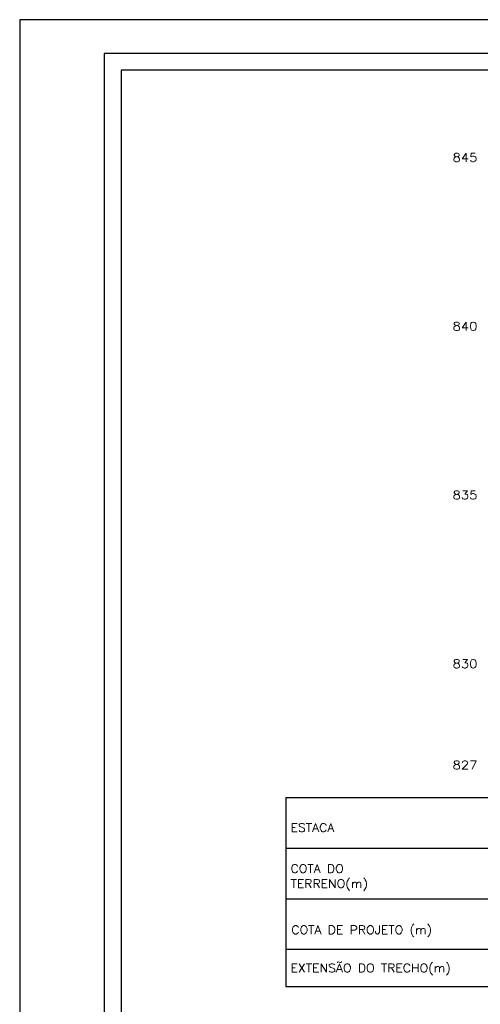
# Model space of a CAD drawing. Extents: x -1825 to 98, y 5678 to 6985.
# Tile 68 of 86: x -743 to -607, y 6693 to 6985. Entities that reach past the tile are written whole.
import ezdxf
from ezdxf.enums import TextEntityAlignment as Align

# ---------------------------------------------------------------- set-up
doc = ezdxf.new("R2010")
doc.units = 0
doc.header["$MEASUREMENT"] = 0
doc.linetypes.add('CONTINUO', pattern=[0])
for name, color, linetype in [('PADRÃO', 7, 'CONTINUOUS'), ('PG-MALHA', 7, 'CONTINUOUS'), ('PG-TXT-100', 3, 'CONTINUOUS')]:
    doc.layers.add(name, color=color, linetype=linetype)
doc.styles.add('ROMANS', font='romans.shx', dxfattribs={"height": 1.5})

msp = doc.modelspace()

# ---------------------------------------------------------------- linework, layer by layer
at = {"layer": 'PADRÃO', "color": 2}
msp.add_lwpolyline([(-743.17, 6985.02), (-743.17, 6391.02), (97.83, 6391.02), (97.83, 6985.02), (-743.17, 6985.02)], dxfattribs=at)
at = {"layer": 'PADRÃO', "color": 1}
msp.add_lwpolyline([(-718.17, 6401.02), (87.83, 6401.02), (87.83, 6975.02), (-718.17, 6975.02)], close=True, dxfattribs=at)
at = {"layer": 'PADRÃO', "color": 2}
msp.add_lwpolyline([(-713.17, 6406.02), (-92.17, 6406.02), (-92.17, 6970.02), (-713.17, 6970.02)], close=True, dxfattribs=at)
at = {"layer": 'PG-MALHA', "color": 4, "linetype": 'CONTINUO'}
for p, q in [((-664.36, 6754.59), (-664.36, 6698.58)), ((-664.36, 6698.58), (-457.57, 6698.58))]:
    msp.add_line(p, q, dxfattribs=at)
for points in [[(-664.36, 6754.59), (-457.57, 6754.59)], [(-664.36, 6739.59), (-457.57, 6739.59)], [(-664.36, 6724.59), (-457.57, 6724.59)], [(-664.36, 6709.59), (-457.57, 6709.59)]]:
    msp.add_lwpolyline(points, dxfattribs=at)

# ---------------------------------------------------------------- texts
at = {"layer": 'PG-TXT-100', "style": 'ROMANS', "width": 1.080702}
for s, p, p2 in [('845', (-614.97, 6942.94), (-607.64, 6942.94)), ('840', (-614.97, 6892.94), (-607.64, 6892.94)), ('835', (-614.97, 6842.94), (-607.64, 6842.94)), ('830', (-614.97, 6792.94), (-607.64, 6792.94)), ('827', (-614.97, 6762.94), (-607.64, 6762.94))]:
    msp.add_text(s, height=2.5, dxfattribs=at).set_placement(p, p2, align=Align.FIT)
for s, p in [('ESTACA', (-662.96, 6744.41)), ('COTA DO', (-662.96, 6732.27)), ('TERRENO(m)', (-662.96, 6727.8)), ('COTA DE PROJETO (m)', (-662.72, 6714.12)), ('EXTENSÃO DO TRECHO(m)', (-662.96, 6702.81))]:
    msp.add_text(s, height=2.5, dxfattribs=at).set_placement(p)

doc.saveas('drawing.dxf')
